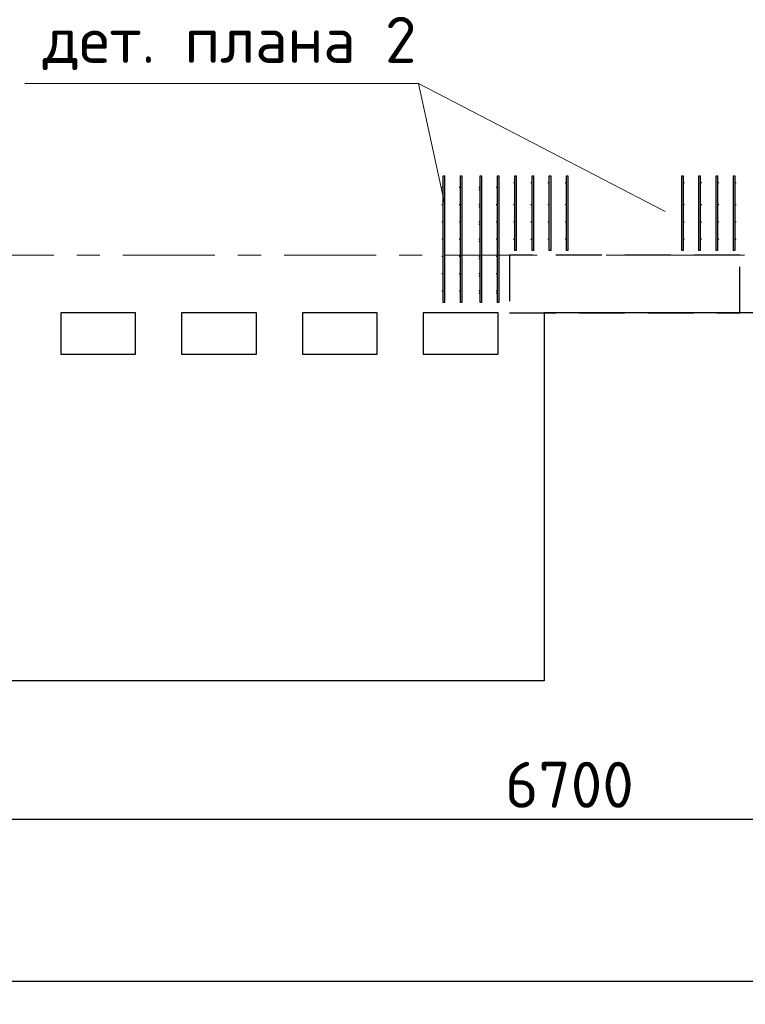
# Model space of a CAD drawing. Header units: metres. Extents: x -38 to 90, y -15 to 21.
# Tile 37 of 127: x 42.42 to 45.57, y -3.26 to 1.02. Entities that reach past the tile are written whole.
import ezdxf

# ---------------------------------------------------------------- set-up
doc = ezdxf.new("R2010")
doc.units = ezdxf.units.M
doc.header["$PDMODE"] = 65
for name, pattern in [('______11', [0.5, 0.4, -0.05, 0, -0.05]), ('______2', [0.27, 0.2, -0.07]), ('______5', [1.1, 0.8, -0.1, 0.1, -0.1])]:
    doc.linetypes.add(name, pattern=pattern)
for name, color, linetype, lineweight in [('XR$2$Осевая линия (1)', 7, '______5', 13), ('XR$2$Размерная линия (1)', 7, 'Continuous', 13), ('XR$3$Арматурный каркас 01', 4, 'Continuous', 35), ('XR$3$Перекрытие (1)', 7, 'Continuous', 35), ('XR$3$Текст_ общее_1', 7, 'Continuous', 13)]:
    doc.layers.add(name, color=color, linetype=linetype, lineweight=lineweight)
doc.layers.add('XR$5$Стена_ бетон несущ.', color=7, linetype='Continuous', lineweight=70, true_color=0xb4b496)
doc.styles.add('ISOCPEUR', font='txt')
doc.dimstyles.new('DIMSTYLE_3', dxfattribs={"dimtxt": 0.2, "dimasz": 0.2, "dimexe": 0, "dimexo": 0, "dimgap": 0.1, "dimtad": 2, "dimdec": 0, "dimlfac": 1000, "dimrnd": 5, "dimzin": 12, "dimdsep": 46, "dimtxsty": 'ISOCPEUR', "dimblk1": 'ALL_ML_STRICH', "dimblk2": 'ALL_ML_STRICH', "dimsah": 1, "dimcen": 0, "dimclrd": 7, "dimclre": 256, "dimclrt": 7, "dimadec": 0, "dimazin": 0, "dimtfac": 1, "dimtdec": 0, "dimtix": 1, "dimtmove": 2, "dimatfit": 3, "dimfxl": 0, "dimtzin": 0, "dimlwd": 0, "dimlwe": -3, "dimarcsym": 0})

# ---------------------------------------------------------------- blocks, each defined once
blk = doc.blocks.new('ALL_ML_STRICH')
at = {"color": 0, "linetype": 'ByBlock', "lineweight": -2}
for p, q in [((0, -0.5), (0, 0.5)), ((-0.3, -0.3), (0.3, 0.3)), ((-1, 0), (0.5, 0))]:
    blk.add_line(p, q, dxfattribs=at)
blk = doc.blocks.new('*D12')
at = {"layer": 'DEFPOINTS', "color": 7, "linetype": 'Continuous', "lineweight": 13, "transparency": 33554687}
for p in [(0.5, -3.1033), (0.5, -3.1563), (61.6, -3.1401)]:
    blk.add_point(p, dxfattribs=at)
at = {"layer": 'XR$2$Размерная линия (1)', "color": 9, "linetype": 'Continuous', "lineweight": -2, "true_color": 0xc7c7c7, "transparency": 33554687}
for p, q in [((0.5, -3.1233), (0.5, -3.1563)), ((61.6, -3.1563), (61.6, -3.1563))]:
    blk.add_line(p, q, dxfattribs=at)
at = {"layer": 'XR$2$Размерная линия (1)', "color": 7, "linetype": 'Continuous', "lineweight": -2, "transparency": 33554687}
blk.add_line((0.5, -3.1563), (61.6, -3.1563), dxfattribs=at)
at = {"layer": 'XR$2$Размерная линия (1)', "color": 7, "linetype": 'Continuous', "lineweight": 13, "transparency": 33554687, "xscale": 0.2, "yscale": 0.2, "zscale": 0.2, "rotation": 180}
blk.add_blockref('ALL_ML_STRICH', (0.5, -3.1563), dxfattribs=at)
at = {"layer": 'XR$2$Размерная линия (1)', "color": 7, "linetype": 'Continuous', "lineweight": 13, "transparency": 33554687, "xscale": 0.2, "yscale": 0.2, "zscale": 0.2}
blk.add_blockref('ALL_ML_STRICH', (61.6, -3.1563), dxfattribs=at)
at = {"layer": 'XR$2$Размерная линия (1)', "color": 7, "linetype": 'Continuous', "lineweight": 13, "transparency": 33554687, "insert": (31.1, -3.0063), "char_height": 0.2, "width": 1, "attachment_point": 5, "style": 'ISOCPEUR'}
blk.add_mtext('\\A1;{61100}', dxfattribs=at)
blk = doc.blocks.new('*D23')
at = {"layer": 'DEFPOINTS', "color": 7, "linetype": 'Continuous', "lineweight": 13, "transparency": 33554687}
for p in [(41.45, -1.5748), (48.15, -1.6059), (41.45, -2.452)]:
    blk.add_point(p, dxfattribs=at)
at = {"layer": 'XR$2$Размерная линия (1)', "color": 9, "linetype": 'Continuous', "lineweight": -2, "true_color": 0xc7c7c7, "transparency": 33554687}
for p, q in [((41.45, -1.5948), (41.45, -2.452)), ((48.15, -1.6259), (48.15, -2.452))]:
    blk.add_line(p, q, dxfattribs=at)
at = {"layer": 'XR$2$Размерная линия (1)', "color": 7, "linetype": 'Continuous', "lineweight": -2, "transparency": 33554687}
blk.add_line((41.45, -2.452), (48.15, -2.452), dxfattribs=at)
at = {"layer": 'XR$2$Размерная линия (1)', "color": 7, "linetype": 'Continuous', "lineweight": 13, "transparency": 33554687, "xscale": 0.2, "yscale": 0.2, "zscale": 0.2, "rotation": 180}
blk.add_blockref('ALL_ML_STRICH', (41.45, -2.452), dxfattribs=at)
at = {"layer": 'XR$2$Размерная линия (1)', "color": 7, "linetype": 'Continuous', "lineweight": 13, "transparency": 33554687, "xscale": 0.2, "yscale": 0.2, "zscale": 0.2}
blk.add_blockref('ALL_ML_STRICH', (48.15, -2.452), dxfattribs=at)
at = {"layer": 'XR$2$Размерная линия (1)', "color": 7, "linetype": 'Continuous', "lineweight": 13, "transparency": 33554687, "insert": (44.81, -2.302), "char_height": 0.2, "width": 0.8, "attachment_point": 5, "style": 'ISOCPEUR'}
blk.add_mtext('\\A1;{6700}', dxfattribs=at)

msp = doc.modelspace()

# ---------------------------------------------------------------- hatches: boundary and pattern name
at = {"layer": 'XR$3$Арматурный каркас 01', "linetype": 'Continuous', "lineweight": 50, "transparency": 33554687}
for points in [[(44.5713, 0.3152), (44.5711, 0.3164), (44.5705, 0.3174), (44.5695, 0.318), (44.5683, 0.3182), (44.5672, 0.318), (44.5662, 0.3174), (44.5656, 0.3164), (44.5653, 0.3152), (44.5656, 0.3141), (44.5662, 0.3131), (44.5672, 0.3125), (44.5683, 0.3122), (44.5695, 0.3125), (44.5705, 0.3131), (44.5711, 0.3141)], [(44.6463, 0.3152), (44.6461, 0.3164), (44.6455, 0.3174), (44.6445, 0.318), (44.6433, 0.3182), (44.6422, 0.318), (44.6412, 0.3174), (44.6406, 0.3164), (44.6403, 0.3152), (44.6406, 0.3141), (44.6412, 0.3131), (44.6422, 0.3125), (44.6433, 0.3122), (44.6445, 0.3125), (44.6455, 0.3131), (44.6461, 0.3141)], [(44.7213, 0.3152), (44.7211, 0.3164), (44.7205, 0.3174), (44.7195, 0.318), (44.7183, 0.3182), (44.7172, 0.318), (44.7162, 0.3174), (44.7156, 0.3164), (44.7153, 0.3152), (44.7156, 0.3141), (44.7162, 0.3131), (44.7172, 0.3125), (44.7183, 0.3122), (44.7195, 0.3125), (44.7205, 0.3131), (44.7211, 0.3141)], [(44.7963, 0.3152), (44.7961, 0.3164), (44.7955, 0.3174), (44.7945, 0.318), (44.7933, 0.3182), (44.7922, 0.318), (44.7912, 0.3174), (44.7906, 0.3164), (44.7903, 0.3152), (44.7906, 0.3141), (44.7912, 0.3131), (44.7922, 0.3125), (44.7933, 0.3122), (44.7945, 0.3125), (44.7955, 0.3131), (44.7961, 0.3141)], [(45.3103, 0.3152), (45.3101, 0.3164), (45.3095, 0.3174), (45.3085, 0.318), (45.3073, 0.3182), (45.3062, 0.318), (45.3052, 0.3174), (45.3046, 0.3164), (45.3043, 0.3152), (45.3046, 0.3141), (45.3052, 0.3131), (45.3062, 0.3125), (45.3073, 0.3122), (45.3085, 0.3125), (45.3095, 0.3131), (45.3101, 0.3141)], [(45.3853, 0.3152), (45.3851, 0.3164), (45.3845, 0.3174), (45.3835, 0.318), (45.3823, 0.3182), (45.3812, 0.318), (45.3802, 0.3174), (45.3796, 0.3164), (45.3793, 0.3152), (45.3796, 0.3141), (45.3802, 0.3131), (45.3812, 0.3125), (45.3823, 0.3122), (45.3835, 0.3125), (45.3845, 0.3131), (45.3851, 0.3141)], [(45.4603, 0.3152), (45.4601, 0.3164), (45.4595, 0.3174), (45.4585, 0.318), (45.4573, 0.3182), (45.4562, 0.318), (45.4552, 0.3174), (45.4546, 0.3164), (45.4543, 0.3152), (45.4546, 0.3141), (45.4552, 0.3131), (45.4562, 0.3125), (45.4573, 0.3122), (45.4585, 0.3125), (45.4595, 0.3131), (45.4601, 0.3141)], [(45.5353, 0.3152), (45.5351, 0.3164), (45.5345, 0.3174), (45.5335, 0.318), (45.5323, 0.3182), (45.5312, 0.318), (45.5302, 0.3174), (45.5296, 0.3164), (45.5293, 0.3152), (45.5296, 0.3141), (45.5302, 0.3131), (45.5312, 0.3125), (45.5323, 0.3122), (45.5335, 0.3125), (45.5345, 0.3131), (45.5351, 0.3141)], [(44.2603, 0.2952), (44.2601, 0.2964), (44.2595, 0.2974), (44.2585, 0.298), (44.2573, 0.2982), (44.2562, 0.298), (44.2552, 0.2974), (44.2546, 0.2964), (44.2543, 0.2952), (44.2546, 0.2941), (44.2552, 0.2931), (44.2562, 0.2925), (44.2573, 0.2922), (44.2585, 0.2925), (44.2595, 0.2931), (44.2601, 0.2941)], [(44.2713, 0.2852), (44.2711, 0.2864), (44.2705, 0.2874), (44.2695, 0.288), (44.2683, 0.2882), (44.2672, 0.288), (44.2662, 0.2874), (44.2656, 0.2864), (44.2653, 0.2852), (44.2656, 0.2841), (44.2662, 0.2831), (44.2672, 0.2825), (44.2683, 0.2822), (44.2695, 0.2825), (44.2705, 0.2831), (44.2711, 0.2841)], [(44.3353, 0.2952), (44.3351, 0.2964), (44.3345, 0.2974), (44.3335, 0.298), (44.3323, 0.2982), (44.3312, 0.298), (44.3302, 0.2974), (44.3296, 0.2964), (44.3293, 0.2952), (44.3296, 0.2941), (44.3302, 0.2931), (44.3312, 0.2925), (44.3323, 0.2922), (44.3335, 0.2925), (44.3345, 0.2931), (44.3351, 0.2941)], [(44.3463, 0.2852), (44.3461, 0.2864), (44.3455, 0.2874), (44.3445, 0.288), (44.3433, 0.2882), (44.3422, 0.288), (44.3412, 0.2874), (44.3406, 0.2864), (44.3403, 0.2852), (44.3406, 0.2841), (44.3412, 0.2831), (44.3422, 0.2825), (44.3433, 0.2822), (44.3445, 0.2825), (44.3455, 0.2831), (44.3461, 0.2841)], [(44.4213, 0.2952), (44.4211, 0.2964), (44.4205, 0.2974), (44.4195, 0.298), (44.4183, 0.2982), (44.4172, 0.298), (44.4162, 0.2974), (44.4156, 0.2964), (44.4153, 0.2952), (44.4156, 0.2941), (44.4162, 0.2931), (44.4172, 0.2925), (44.4183, 0.2922), (44.4195, 0.2925), (44.4205, 0.2931), (44.4211, 0.2941)], [(44.4213, 0.2852), (44.4211, 0.2864), (44.4205, 0.2874), (44.4195, 0.288), (44.4183, 0.2882), (44.4172, 0.288), (44.4162, 0.2874), (44.4156, 0.2864), (44.4153, 0.2852), (44.4156, 0.2841), (44.4162, 0.2831), (44.4172, 0.2825), (44.4183, 0.2822), (44.4195, 0.2825), (44.4205, 0.2831), (44.4211, 0.2841)], [(44.4963, 0.2952), (44.4961, 0.2964), (44.4955, 0.2974), (44.4945, 0.298), (44.4933, 0.2982), (44.4922, 0.298), (44.4912, 0.2974), (44.4906, 0.2964), (44.4903, 0.2952), (44.4906, 0.2941), (44.4912, 0.2931), (44.4922, 0.2925), (44.4933, 0.2922), (44.4945, 0.2925), (44.4955, 0.2931), (44.4961, 0.2941)], [(44.2603, 0.2202), (44.2601, 0.2214), (44.2595, 0.2224), (44.2585, 0.223), (44.2573, 0.2232), (44.2562, 0.223), (44.2552, 0.2224), (44.2546, 0.2214), (44.2543, 0.2202), (44.2546, 0.2191), (44.2552, 0.2181), (44.2562, 0.2175), (44.2573, 0.2172), (44.2585, 0.2175), (44.2595, 0.2181), (44.2601, 0.2191)], [(44.3353, 0.2202), (44.3351, 0.2214), (44.3345, 0.2224), (44.3335, 0.223), (44.3323, 0.2232), (44.3312, 0.223), (44.3302, 0.2224), (44.3296, 0.2214), (44.3293, 0.2202), (44.3296, 0.2191), (44.3302, 0.2181), (44.3312, 0.2175), (44.3323, 0.2172), (44.3335, 0.2175), (44.3345, 0.2181), (44.3351, 0.2191)], [(44.4213, 0.2202), (44.4211, 0.2214), (44.4205, 0.2224), (44.4195, 0.223), (44.4183, 0.2232), (44.4172, 0.223), (44.4162, 0.2224), (44.4156, 0.2214), (44.4153, 0.2202), (44.4156, 0.2191), (44.4162, 0.2181), (44.4172, 0.2175), (44.4183, 0.2172), (44.4195, 0.2175), (44.4205, 0.2181), (44.4211, 0.2191)], [(44.4963, 0.2202), (44.4961, 0.2214), (44.4955, 0.2224), (44.4945, 0.223), (44.4933, 0.2232), (44.4922, 0.223), (44.4912, 0.2224), (44.4906, 0.2214), (44.4903, 0.2202), (44.4906, 0.2191), (44.4912, 0.2181), (44.4922, 0.2175), (44.4933, 0.2172), (44.4945, 0.2175), (44.4955, 0.2181), (44.4961, 0.2191)], [(44.5713, 0.2202), (44.5711, 0.2214), (44.5705, 0.2224), (44.5695, 0.223), (44.5683, 0.2232), (44.5672, 0.223), (44.5662, 0.2224), (44.5656, 0.2214), (44.5653, 0.2202), (44.5656, 0.2191), (44.5662, 0.2181), (44.5672, 0.2175), (44.5683, 0.2172), (44.5695, 0.2175), (44.5705, 0.2181), (44.5711, 0.2191)], [(44.6463, 0.2202), (44.6461, 0.2214), (44.6455, 0.2224), (44.6445, 0.223), (44.6433, 0.2232), (44.6422, 0.223), (44.6412, 0.2224), (44.6406, 0.2214), (44.6403, 0.2202), (44.6406, 0.2191), (44.6412, 0.2181), (44.6422, 0.2175), (44.6433, 0.2172), (44.6445, 0.2175), (44.6455, 0.2181), (44.6461, 0.2191)], [(44.7213, 0.2202), (44.7211, 0.2214), (44.7205, 0.2224), (44.7195, 0.223), (44.7183, 0.2232), (44.7172, 0.223), (44.7162, 0.2224), (44.7156, 0.2214), (44.7153, 0.2202), (44.7156, 0.2191), (44.7162, 0.2181), (44.7172, 0.2175), (44.7183, 0.2172), (44.7195, 0.2175), (44.7205, 0.2181), (44.7211, 0.2191)], [(44.7963, 0.2202), (44.7961, 0.2214), (44.7955, 0.2224), (44.7945, 0.223), (44.7933, 0.2232), (44.7922, 0.223), (44.7912, 0.2224), (44.7906, 0.2214), (44.7903, 0.2202), (44.7906, 0.2191), (44.7912, 0.2181), (44.7922, 0.2175), (44.7933, 0.2172), (44.7945, 0.2175), (44.7955, 0.2181), (44.7961, 0.2191)], [(45.3103, 0.2202), (45.3101, 0.2214), (45.3095, 0.2224), (45.3085, 0.223), (45.3073, 0.2232), (45.3062, 0.223), (45.3052, 0.2224), (45.3046, 0.2214), (45.3043, 0.2202), (45.3046, 0.2191), (45.3052, 0.2181), (45.3062, 0.2175), (45.3073, 0.2172), (45.3085, 0.2175), (45.3095, 0.2181), (45.3101, 0.2191)], [(45.3853, 0.2202), (45.3851, 0.2214), (45.3845, 0.2224), (45.3835, 0.223), (45.3823, 0.2232), (45.3812, 0.223), (45.3802, 0.2224), (45.3796, 0.2214), (45.3793, 0.2202), (45.3796, 0.2191), (45.3802, 0.2181), (45.3812, 0.2175), (45.3823, 0.2172), (45.3835, 0.2175), (45.3845, 0.2181), (45.3851, 0.2191)], [(45.4603, 0.2202), (45.4601, 0.2214), (45.4595, 0.2224), (45.4585, 0.223), (45.4573, 0.2232), (45.4562, 0.223), (45.4552, 0.2224), (45.4546, 0.2214), (45.4543, 0.2202), (45.4546, 0.2191), (45.4552, 0.2181), (45.4562, 0.2175), (45.4573, 0.2172), (45.4585, 0.2175), (45.4595, 0.2181), (45.4601, 0.2191)], [(45.5353, 0.2202), (45.5351, 0.2214), (45.5345, 0.2224), (45.5335, 0.223), (45.5323, 0.2232), (45.5312, 0.223), (45.5302, 0.2224), (45.5296, 0.2214), (45.5293, 0.2202), (45.5296, 0.2191), (45.5302, 0.2181), (45.5312, 0.2175), (45.5323, 0.2172), (45.5335, 0.2175), (45.5345, 0.2181), (45.5351, 0.2191)], [(44.2713, 0.2102), (44.2711, 0.2114), (44.2705, 0.2124), (44.2695, 0.213), (44.2683, 0.2132), (44.2672, 0.213), (44.2662, 0.2124), (44.2656, 0.2114), (44.2653, 0.2102), (44.2656, 0.2091), (44.2662, 0.2081), (44.2672, 0.2075), (44.2683, 0.2072), (44.2695, 0.2075), (44.2705, 0.2081), (44.2711, 0.2091)], [(44.3463, 0.2102), (44.3461, 0.2114), (44.3455, 0.2124), (44.3445, 0.213), (44.3433, 0.2132), (44.3422, 0.213), (44.3412, 0.2124), (44.3406, 0.2114), (44.3403, 0.2102), (44.3406, 0.2091), (44.3412, 0.2081), (44.3422, 0.2075), (44.3433, 0.2072), (44.3445, 0.2075), (44.3455, 0.2081), (44.3461, 0.2091)], [(44.4213, 0.2102), (44.4211, 0.2114), (44.4205, 0.2124), (44.4195, 0.213), (44.4183, 0.2132), (44.4172, 0.213), (44.4162, 0.2124), (44.4156, 0.2114), (44.4153, 0.2102), (44.4156, 0.2091), (44.4162, 0.2081), (44.4172, 0.2075), (44.4183, 0.2072), (44.4195, 0.2075), (44.4205, 0.2081), (44.4211, 0.2091)], [(44.2603, 0.1452), (44.2601, 0.1464), (44.2595, 0.1474), (44.2585, 0.148), (44.2573, 0.1482), (44.2562, 0.148), (44.2552, 0.1474), (44.2546, 0.1464), (44.2543, 0.1452), (44.2546, 0.1441), (44.2552, 0.1431), (44.2562, 0.1425), (44.2573, 0.1422), (44.2585, 0.1425), (44.2595, 0.1431), (44.2601, 0.1441)], [(44.2713, 0.1352), (44.2711, 0.1364), (44.2705, 0.1374), (44.2695, 0.138), (44.2683, 0.1382), (44.2672, 0.138), (44.2662, 0.1374), (44.2656, 0.1364), (44.2653, 0.1352), (44.2656, 0.1341), (44.2662, 0.1331), (44.2672, 0.1325), (44.2683, 0.1322), (44.2695, 0.1325), (44.2705, 0.1331), (44.2711, 0.1341)], [(44.3353, 0.1452), (44.3351, 0.1464), (44.3345, 0.1474), (44.3335, 0.148), (44.3323, 0.1482), (44.3312, 0.148), (44.3302, 0.1474), (44.3296, 0.1464), (44.3293, 0.1452), (44.3296, 0.1441), (44.3302, 0.1431), (44.3312, 0.1425), (44.3323, 0.1422), (44.3335, 0.1425), (44.3345, 0.1431), (44.3351, 0.1441)], [(44.3463, 0.1352), (44.3461, 0.1364), (44.3455, 0.1374), (44.3445, 0.138), (44.3433, 0.1382), (44.3422, 0.138), (44.3412, 0.1374), (44.3406, 0.1364), (44.3403, 0.1352), (44.3406, 0.1341), (44.3412, 0.1331), (44.3422, 0.1325), (44.3433, 0.1322), (44.3445, 0.1325), (44.3455, 0.1331), (44.3461, 0.1341)], [(44.4213, 0.1452), (44.4211, 0.1464), (44.4205, 0.1474), (44.4195, 0.148), (44.4183, 0.1482), (44.4172, 0.148), (44.4162, 0.1474), (44.4156, 0.1464), (44.4153, 0.1452), (44.4156, 0.1441), (44.4162, 0.1431), (44.4172, 0.1425), (44.4183, 0.1422), (44.4195, 0.1425), (44.4205, 0.1431), (44.4211, 0.1441)], [(44.4213, 0.1352), (44.4211, 0.1364), (44.4205, 0.1374), (44.4195, 0.138), (44.4183, 0.1382), (44.4172, 0.138), (44.4162, 0.1374), (44.4156, 0.1364), (44.4153, 0.1352), (44.4156, 0.1341), (44.4162, 0.1331), (44.4172, 0.1325), (44.4183, 0.1322), (44.4195, 0.1325), (44.4205, 0.1331), (44.4211, 0.1341)], [(44.4963, 0.1452), (44.4961, 0.1464), (44.4955, 0.1474), (44.4945, 0.148), (44.4933, 0.1482), (44.4922, 0.148), (44.4912, 0.1474), (44.4906, 0.1464), (44.4903, 0.1452), (44.4906, 0.1441), (44.4912, 0.1431), (44.4922, 0.1425), (44.4933, 0.1422), (44.4945, 0.1425), (44.4955, 0.1431), (44.4961, 0.1441)], [(44.5713, 0.1452), (44.5711, 0.1464), (44.5705, 0.1474), (44.5695, 0.148), (44.5683, 0.1482), (44.5672, 0.148), (44.5662, 0.1474), (44.5656, 0.1464), (44.5653, 0.1452), (44.5656, 0.1441), (44.5662, 0.1431), (44.5672, 0.1425), (44.5683, 0.1422), (44.5695, 0.1425), (44.5705, 0.1431), (44.5711, 0.1441)], [(44.6463, 0.1452), (44.6461, 0.1464), (44.6455, 0.1474), (44.6445, 0.148), (44.6433, 0.1482), (44.6422, 0.148), (44.6412, 0.1474), (44.6406, 0.1464), (44.6403, 0.1452), (44.6406, 0.1441), (44.6412, 0.1431), (44.6422, 0.1425), (44.6433, 0.1422), (44.6445, 0.1425), (44.6455, 0.1431), (44.6461, 0.1441)], [(44.7213, 0.1452), (44.7211, 0.1464), (44.7205, 0.1474), (44.7195, 0.148), (44.7183, 0.1482), (44.7172, 0.148), (44.7162, 0.1474), (44.7156, 0.1464), (44.7153, 0.1452), (44.7156, 0.1441), (44.7162, 0.1431), (44.7172, 0.1425), (44.7183, 0.1422), (44.7195, 0.1425), (44.7205, 0.1431), (44.7211, 0.1441)], [(44.7963, 0.1452), (44.7961, 0.1464), (44.7955, 0.1474), (44.7945, 0.148), (44.7933, 0.1482), (44.7922, 0.148), (44.7912, 0.1474), (44.7906, 0.1464), (44.7903, 0.1452), (44.7906, 0.1441), (44.7912, 0.1431), (44.7922, 0.1425), (44.7933, 0.1422), (44.7945, 0.1425), (44.7955, 0.1431), (44.7961, 0.1441)], [(45.3103, 0.1452), (45.3101, 0.1464), (45.3095, 0.1474), (45.3085, 0.148), (45.3073, 0.1482), (45.3062, 0.148), (45.3052, 0.1474), (45.3046, 0.1464), (45.3043, 0.1452), (45.3046, 0.1441), (45.3052, 0.1431), (45.3062, 0.1425), (45.3073, 0.1422), (45.3085, 0.1425), (45.3095, 0.1431), (45.3101, 0.1441)], [(45.3853, 0.1452), (45.3851, 0.1464), (45.3845, 0.1474), (45.3835, 0.148), (45.3823, 0.1482), (45.3812, 0.148), (45.3802, 0.1474), (45.3796, 0.1464), (45.3793, 0.1452), (45.3796, 0.1441), (45.3802, 0.1431), (45.3812, 0.1425), (45.3823, 0.1422), (45.3835, 0.1425), (45.3845, 0.1431), (45.3851, 0.1441)], [(45.4603, 0.1452), (45.4601, 0.1464), (45.4595, 0.1474), (45.4585, 0.148), (45.4573, 0.1482), (45.4562, 0.148), (45.4552, 0.1474), (45.4546, 0.1464), (45.4543, 0.1452), (45.4546, 0.1441), (45.4552, 0.1431), (45.4562, 0.1425), (45.4573, 0.1422), (45.4585, 0.1425), (45.4595, 0.1431), (45.4601, 0.1441)], [(45.5353, 0.1452), (45.5351, 0.1464), (45.5345, 0.1474), (45.5335, 0.148), (45.5323, 0.1482), (45.5312, 0.148), (45.5302, 0.1474), (45.5296, 0.1464), (45.5293, 0.1452), (45.5296, 0.1441), (45.5302, 0.1431), (45.5312, 0.1425), (45.5323, 0.1422), (45.5335, 0.1425), (45.5345, 0.1431), (45.5351, 0.1441)], [(44.2603, 0.0702), (44.2601, 0.0714), (44.2595, 0.0724), (44.2585, 0.073), (44.2573, 0.0732), (44.2562, 0.073), (44.2552, 0.0724), (44.2546, 0.0714), (44.2543, 0.0702), (44.2546, 0.0691), (44.2552, 0.0681), (44.2562, 0.0675), (44.2573, 0.0672), (44.2585, 0.0675), (44.2595, 0.0681), (44.2601, 0.0691)], [(44.2713, 0.0602), (44.2711, 0.0614), (44.2705, 0.0624), (44.2695, 0.063), (44.2683, 0.0632), (44.2672, 0.063), (44.2662, 0.0624), (44.2656, 0.0614), (44.2653, 0.0602), (44.2656, 0.0591), (44.2662, 0.0581), (44.2672, 0.0575), (44.2683, 0.0572), (44.2695, 0.0575), (44.2705, 0.0581), (44.2711, 0.0591)], [(44.3353, 0.0702), (44.3351, 0.0714), (44.3345, 0.0724), (44.3335, 0.073), (44.3323, 0.0732), (44.3312, 0.073), (44.3302, 0.0724), (44.3296, 0.0714), (44.3293, 0.0702), (44.3296, 0.0691), (44.3302, 0.0681), (44.3312, 0.0675), (44.3323, 0.0672), (44.3335, 0.0675), (44.3345, 0.0681), (44.3351, 0.0691)], [(44.3463, 0.0602), (44.3461, 0.0614), (44.3455, 0.0624), (44.3445, 0.063), (44.3433, 0.0632), (44.3422, 0.063), (44.3412, 0.0624), (44.3406, 0.0614), (44.3403, 0.0602), (44.3406, 0.0591), (44.3412, 0.0581), (44.3422, 0.0575), (44.3433, 0.0572), (44.3445, 0.0575), (44.3455, 0.0581), (44.3461, 0.0591)], [(44.4213, 0.0702), (44.4211, 0.0714), (44.4205, 0.0724), (44.4195, 0.073), (44.4183, 0.0732), (44.4172, 0.073), (44.4162, 0.0724), (44.4156, 0.0714), (44.4153, 0.0702), (44.4156, 0.0691), (44.4162, 0.0681), (44.4172, 0.0675), (44.4183, 0.0672), (44.4195, 0.0675), (44.4205, 0.0681), (44.4211, 0.0691)], [(44.4213, 0.0602), (44.4211, 0.0614), (44.4205, 0.0624), (44.4195, 0.063), (44.4183, 0.0632), (44.4172, 0.063), (44.4162, 0.0624), (44.4156, 0.0614), (44.4153, 0.0602), (44.4156, 0.0591), (44.4162, 0.0581), (44.4172, 0.0575), (44.4183, 0.0572), (44.4195, 0.0575), (44.4205, 0.0581), (44.4211, 0.0591)], [(44.4963, 0.0702), (44.4961, 0.0714), (44.4955, 0.0724), (44.4945, 0.073), (44.4933, 0.0732), (44.4922, 0.073), (44.4912, 0.0724), (44.4906, 0.0714), (44.4903, 0.0702), (44.4906, 0.0691), (44.4912, 0.0681), (44.4922, 0.0675), (44.4933, 0.0672), (44.4945, 0.0675), (44.4955, 0.0681), (44.4961, 0.0691)], [(44.5713, 0.0702), (44.5711, 0.0714), (44.5705, 0.0724), (44.5695, 0.073), (44.5683, 0.0732), (44.5672, 0.073), (44.5662, 0.0724), (44.5656, 0.0714), (44.5653, 0.0702), (44.5656, 0.0691), (44.5662, 0.0681), (44.5672, 0.0675), (44.5683, 0.0672), (44.5695, 0.0675), (44.5705, 0.0681), (44.5711, 0.0691)], [(44.6463, 0.0702), (44.6461, 0.0714), (44.6455, 0.0724), (44.6445, 0.073), (44.6433, 0.0732), (44.6422, 0.073), (44.6412, 0.0724), (44.6406, 0.0714), (44.6403, 0.0702), (44.6406, 0.0691), (44.6412, 0.0681), (44.6422, 0.0675), (44.6433, 0.0672), (44.6445, 0.0675), (44.6455, 0.0681), (44.6461, 0.0691)], [(44.7213, 0.0702), (44.7211, 0.0714), (44.7205, 0.0724), (44.7195, 0.073), (44.7183, 0.0732), (44.7172, 0.073), (44.7162, 0.0724), (44.7156, 0.0714), (44.7153, 0.0702), (44.7156, 0.0691), (44.7162, 0.0681), (44.7172, 0.0675), (44.7183, 0.0672), (44.7195, 0.0675), (44.7205, 0.0681), (44.7211, 0.0691)], [(44.7963, 0.0702), (44.7961, 0.0714), (44.7955, 0.0724), (44.7945, 0.073), (44.7933, 0.0732), (44.7922, 0.073), (44.7912, 0.0724), (44.7906, 0.0714), (44.7903, 0.0702), (44.7906, 0.0691), (44.7912, 0.0681), (44.7922, 0.0675), (44.7933, 0.0672), (44.7945, 0.0675), (44.7955, 0.0681), (44.7961, 0.0691)], [(45.3103, 0.0702), (45.3101, 0.0714), (45.3095, 0.0724), (45.3085, 0.073), (45.3073, 0.0732), (45.3062, 0.073), (45.3052, 0.0724), (45.3046, 0.0714), (45.3043, 0.0702), (45.3046, 0.0691), (45.3052, 0.0681), (45.3062, 0.0675), (45.3073, 0.0672), (45.3085, 0.0675), (45.3095, 0.0681), (45.3101, 0.0691)], [(45.3853, 0.0702), (45.3851, 0.0714), (45.3845, 0.0724), (45.3835, 0.073), (45.3823, 0.0732), (45.3812, 0.073), (45.3802, 0.0724), (45.3796, 0.0714), (45.3793, 0.0702), (45.3796, 0.0691), (45.3802, 0.0681), (45.3812, 0.0675), (45.3823, 0.0672), (45.3835, 0.0675), (45.3845, 0.0681), (45.3851, 0.0691)], [(45.4603, 0.0702), (45.4601, 0.0714), (45.4595, 0.0724), (45.4585, 0.073), (45.4573, 0.0732), (45.4562, 0.073), (45.4552, 0.0724), (45.4546, 0.0714), (45.4543, 0.0702), (45.4546, 0.0691), (45.4552, 0.0681), (45.4562, 0.0675), (45.4573, 0.0672), (45.4585, 0.0675), (45.4595, 0.0681), (45.4601, 0.0691)], [(45.5353, 0.0702), (45.5351, 0.0714), (45.5345, 0.0724), (45.5335, 0.073), (45.5323, 0.0732), (45.5312, 0.073), (45.5302, 0.0724), (45.5296, 0.0714), (45.5293, 0.0702), (45.5296, 0.0691), (45.5302, 0.0681), (45.5312, 0.0675), (45.5323, 0.0672), (45.5335, 0.0675), (45.5345, 0.0681), (45.5351, 0.0691)], [(44.2603, -0.0048), (44.2601, -0.0036), (44.2595, -0.0026), (44.2585, -0.002), (44.2573, -0.0018), (44.2562, -0.002), (44.2552, -0.0026), (44.2546, -0.0036), (44.2543, -0.0048), (44.2546, -0.0059), (44.2552, -0.0069), (44.2562, -0.0075), (44.2573, -0.0078), (44.2585, -0.0075), (44.2595, -0.0069), (44.2601, -0.0059)], [(44.2713, -0.0148), (44.2711, -0.0136), (44.2705, -0.0126), (44.2695, -0.012), (44.2683, -0.0118), (44.2672, -0.012), (44.2662, -0.0126), (44.2656, -0.0136), (44.2653, -0.0148), (44.2656, -0.0159), (44.2662, -0.0169), (44.2672, -0.0175), (44.2683, -0.0178), (44.2695, -0.0175), (44.2705, -0.0169), (44.2711, -0.0159)], [(44.3353, -0.0048), (44.3351, -0.0036), (44.3345, -0.0026), (44.3335, -0.002), (44.3323, -0.0018), (44.3312, -0.002), (44.3302, -0.0026), (44.3296, -0.0036), (44.3293, -0.0048), (44.3296, -0.0059), (44.3302, -0.0069), (44.3312, -0.0075), (44.3323, -0.0078), (44.3335, -0.0075), (44.3345, -0.0069), (44.3351, -0.0059)], [(44.3463, -0.0148), (44.3461, -0.0136), (44.3455, -0.0126), (44.3445, -0.012), (44.3433, -0.0118), (44.3422, -0.012), (44.3412, -0.0126), (44.3406, -0.0136), (44.3403, -0.0148), (44.3406, -0.0159), (44.3412, -0.0169), (44.3422, -0.0175), (44.3433, -0.0178), (44.3445, -0.0175), (44.3455, -0.0169), (44.3461, -0.0159)], [(44.4213, -0.0048), (44.4211, -0.0036), (44.4205, -0.0026), (44.4195, -0.002), (44.4183, -0.0018), (44.4172, -0.002), (44.4162, -0.0026), (44.4156, -0.0036), (44.4153, -0.0048), (44.4156, -0.0059), (44.4162, -0.0069), (44.4172, -0.0075), (44.4183, -0.0078), (44.4195, -0.0075), (44.4205, -0.0069), (44.4211, -0.0059)], [(44.4213, -0.0148), (44.4211, -0.0136), (44.4205, -0.0126), (44.4195, -0.012), (44.4183, -0.0118), (44.4172, -0.012), (44.4162, -0.0126), (44.4156, -0.0136), (44.4153, -0.0148), (44.4156, -0.0159), (44.4162, -0.0169), (44.4172, -0.0175), (44.4183, -0.0178), (44.4195, -0.0175), (44.4205, -0.0169), (44.4211, -0.0159)], [(44.4963, -0.0048), (44.4961, -0.0036), (44.4955, -0.0026), (44.4945, -0.002), (44.4933, -0.0018), (44.4922, -0.002), (44.4912, -0.0026), (44.4906, -0.0036), (44.4903, -0.0048), (44.4906, -0.0059), (44.4912, -0.0069), (44.4922, -0.0075), (44.4933, -0.0078), (44.4945, -0.0075), (44.4955, -0.0069), (44.4961, -0.0059)], [(44.2603, -0.0798), (44.2601, -0.0786), (44.2595, -0.0776), (44.2585, -0.077), (44.2573, -0.0768), (44.2562, -0.077), (44.2552, -0.0776), (44.2546, -0.0786), (44.2543, -0.0798), (44.2546, -0.0809), (44.2552, -0.0819), (44.2562, -0.0825), (44.2573, -0.0828), (44.2585, -0.0825), (44.2595, -0.0819), (44.2601, -0.0809)], [(44.3353, -0.0798), (44.3351, -0.0786), (44.3345, -0.0776), (44.3335, -0.077), (44.3323, -0.0768), (44.3312, -0.077), (44.3302, -0.0776), (44.3296, -0.0786), (44.3293, -0.0798), (44.3296, -0.0809), (44.3302, -0.0819), (44.3312, -0.0825), (44.3323, -0.0828), (44.3335, -0.0825), (44.3345, -0.0819), (44.3351, -0.0809)], [(44.4213, -0.0798), (44.4211, -0.0786), (44.4205, -0.0776), (44.4195, -0.077), (44.4183, -0.0768), (44.4172, -0.077), (44.4162, -0.0776), (44.4156, -0.0786), (44.4153, -0.0798), (44.4156, -0.0809), (44.4162, -0.0819), (44.4172, -0.0825), (44.4183, -0.0828), (44.4195, -0.0825), (44.4205, -0.0819), (44.4211, -0.0809)], [(44.4963, -0.0798), (44.4961, -0.0786), (44.4955, -0.0776), (44.4945, -0.077), (44.4933, -0.0768), (44.4922, -0.077), (44.4912, -0.0776), (44.4906, -0.0786), (44.4903, -0.0798), (44.4906, -0.0809), (44.4912, -0.0819), (44.4922, -0.0825), (44.4933, -0.0828), (44.4945, -0.0825), (44.4955, -0.0819), (44.4961, -0.0809)], [(44.2713, -0.0898), (44.2711, -0.0886), (44.2705, -0.0876), (44.2695, -0.087), (44.2683, -0.0868), (44.2672, -0.087), (44.2662, -0.0876), (44.2656, -0.0886), (44.2653, -0.0898), (44.2656, -0.0909), (44.2662, -0.0919), (44.2672, -0.0925), (44.2683, -0.0928), (44.2695, -0.0925), (44.2705, -0.0919), (44.2711, -0.0909)], [(44.3463, -0.0898), (44.3461, -0.0886), (44.3455, -0.0876), (44.3445, -0.087), (44.3433, -0.0868), (44.3422, -0.087), (44.3412, -0.0876), (44.3406, -0.0886), (44.3403, -0.0898), (44.3406, -0.0909), (44.3412, -0.0919), (44.3422, -0.0925), (44.3433, -0.0928), (44.3445, -0.0925), (44.3455, -0.0919), (44.3461, -0.0909)], [(44.4213, -0.0898), (44.4211, -0.0886), (44.4205, -0.0876), (44.4195, -0.087), (44.4183, -0.0868), (44.4172, -0.087), (44.4162, -0.0876), (44.4156, -0.0886), (44.4153, -0.0898), (44.4156, -0.0909), (44.4162, -0.0919), (44.4172, -0.0925), (44.4183, -0.0928), (44.4195, -0.0925), (44.4205, -0.0919), (44.4211, -0.0909)], [(44.2603, -0.1548), (44.2601, -0.1536), (44.2595, -0.1526), (44.2585, -0.152), (44.2573, -0.1518), (44.2562, -0.152), (44.2552, -0.1526), (44.2546, -0.1536), (44.2543, -0.1548), (44.2546, -0.1559), (44.2552, -0.1569), (44.2562, -0.1575), (44.2573, -0.1578), (44.2585, -0.1575), (44.2595, -0.1569), (44.2601, -0.1559)], [(44.2713, -0.1648), (44.2711, -0.1636), (44.2705, -0.1626), (44.2695, -0.162), (44.2683, -0.1618), (44.2672, -0.162), (44.2662, -0.1626), (44.2656, -0.1636), (44.2653, -0.1648), (44.2656, -0.1659), (44.2662, -0.1669), (44.2672, -0.1675), (44.2683, -0.1678), (44.2695, -0.1675), (44.2705, -0.1669), (44.2711, -0.1659)], [(44.3353, -0.1548), (44.3351, -0.1536), (44.3345, -0.1526), (44.3335, -0.152), (44.3323, -0.1518), (44.3312, -0.152), (44.3302, -0.1526), (44.3296, -0.1536), (44.3293, -0.1548), (44.3296, -0.1559), (44.3302, -0.1569), (44.3312, -0.1575), (44.3323, -0.1578), (44.3335, -0.1575), (44.3345, -0.1569), (44.3351, -0.1559)], [(44.3463, -0.1648), (44.3461, -0.1636), (44.3455, -0.1626), (44.3445, -0.162), (44.3433, -0.1618), (44.3422, -0.162), (44.3412, -0.1626), (44.3406, -0.1636), (44.3403, -0.1648), (44.3406, -0.1659), (44.3412, -0.1669), (44.3422, -0.1675), (44.3433, -0.1678), (44.3445, -0.1675), (44.3455, -0.1669), (44.3461, -0.1659)], [(44.4213, -0.1548), (44.4211, -0.1536), (44.4205, -0.1526), (44.4195, -0.152), (44.4183, -0.1518), (44.4172, -0.152), (44.4162, -0.1526), (44.4156, -0.1536), (44.4153, -0.1548), (44.4156, -0.1559), (44.4162, -0.1569), (44.4172, -0.1575), (44.4183, -0.1578), (44.4195, -0.1575), (44.4205, -0.1569), (44.4211, -0.1559)], [(44.4213, -0.1648), (44.4211, -0.1636), (44.4205, -0.1626), (44.4195, -0.162), (44.4183, -0.1618), (44.4172, -0.162), (44.4162, -0.1626), (44.4156, -0.1636), (44.4153, -0.1648), (44.4156, -0.1659), (44.4162, -0.1669), (44.4172, -0.1675), (44.4183, -0.1678), (44.4195, -0.1675), (44.4205, -0.1669), (44.4211, -0.1659)], [(44.4963, -0.1548), (44.4961, -0.1536), (44.4955, -0.1526), (44.4945, -0.152), (44.4933, -0.1518), (44.4922, -0.152), (44.4912, -0.1526), (44.4906, -0.1536), (44.4903, -0.1548), (44.4906, -0.1559), (44.4912, -0.1569), (44.4922, -0.1575), (44.4933, -0.1578), (44.4945, -0.1575), (44.4955, -0.1569), (44.4961, -0.1559)], [(44.4963, -0.1648), (44.4961, -0.1636), (44.4955, -0.1626), (44.4945, -0.162), (44.4933, -0.1618), (44.4922, -0.162), (44.4912, -0.1626), (44.4906, -0.1636), (44.4903, -0.1648), (44.4906, -0.1659), (44.4912, -0.1669), (44.4922, -0.1675), (44.4933, -0.1678), (44.4945, -0.1675), (44.4955, -0.1669), (44.4961, -0.1659)]]:
    msp.add_hatch(color=2, dxfattribs=at).paths.add_polyline_path(points)

# ---------------------------------------------------------------- linework, layer by layer
at = {"layer": 'XR$2$Осевая линия (1)', "color": 253, "linetype": '______11', "lineweight": 13, "true_color": 0xa0a0a0, "transparency": 33554687}
msp.add_line((-2.63, 0), (62.6, 0), dxfattribs=at)
at = {"layer": 'XR$3$Арматурный каркас 01', "color": 2, "linetype": 'Continuous', "lineweight": 25, "transparency": 33554687}
for points in [[(44.2613, -0.2048), (44.2613, 0.3452), (44.2673, 0.3452), (44.2673, -0.2048), (44.2613, -0.2048)], [(44.2613, -0.2048), (44.2613, 0.3452), (44.2673, 0.3452), (44.2673, -0.2048), (44.2613, -0.2048)], [(44.3363, -0.2048), (44.3363, 0.3452), (44.3423, 0.3452), (44.3423, -0.2048), (44.3363, -0.2048)], [(44.3363, -0.2048), (44.3363, 0.3452), (44.3423, 0.3452), (44.3423, -0.2048), (44.3363, -0.2048)], [(44.4223, -0.2048), (44.4223, 0.3452), (44.4283, 0.3452), (44.4283, -0.2048), (44.4223, -0.2048)], [(44.4223, -0.2048), (44.4223, 0.3452), (44.4283, 0.3452), (44.4283, -0.2048), (44.4223, -0.2048)], [(44.4973, -0.2048), (44.4973, 0.3452), (44.5033, 0.3452), (44.5033, -0.2048), (44.4973, -0.2048)], [(44.4973, -0.2048), (44.4973, 0.3452), (44.5033, 0.3452), (44.5033, -0.2048), (44.4973, -0.2048)], [(44.5723, 0.0202), (44.5723, 0.3452), (44.5783, 0.3452), (44.5783, 0.0202), (44.5723, 0.0202)], [(44.5723, 0.0202), (44.5723, 0.3452), (44.5783, 0.3452), (44.5783, 0.0202), (44.5723, 0.0202)], [(44.6473, 0.0202), (44.6473, 0.3452), (44.6533, 0.3452), (44.6533, 0.0202), (44.6473, 0.0202)], [(44.6473, 0.0202), (44.6473, 0.3452), (44.6533, 0.3452), (44.6533, 0.0202), (44.6473, 0.0202)], [(44.7223, 0.0202), (44.7223, 0.3452), (44.7283, 0.3452), (44.7283, 0.0202), (44.7223, 0.0202)], [(44.7223, 0.0202), (44.7223, 0.3452), (44.7283, 0.3452), (44.7283, 0.0202), (44.7223, 0.0202)], [(44.7973, 0.0202), (44.7973, 0.3452), (44.8033, 0.3452), (44.8033, 0.0202), (44.7973, 0.0202)], [(44.7973, 0.0202), (44.7973, 0.3452), (44.8033, 0.3452), (44.8033, 0.0202), (44.7973, 0.0202)], [(45.2973, 0.0202), (45.2973, 0.3452), (45.3033, 0.3452), (45.3033, 0.0202), (45.2973, 0.0202)], [(45.2973, 0.0202), (45.2973, 0.3452), (45.3033, 0.3452), (45.3033, 0.0202), (45.2973, 0.0202)], [(45.3723, 0.0202), (45.3723, 0.3452), (45.3783, 0.3452), (45.3783, 0.0202), (45.3723, 0.0202)], [(45.3723, 0.0202), (45.3723, 0.3452), (45.3783, 0.3452), (45.3783, 0.0202), (45.3723, 0.0202)], [(45.4473, 0.0202), (45.4473, 0.3452), (45.4533, 0.3452), (45.4533, 0.0202), (45.4473, 0.0202)], [(45.4473, 0.0202), (45.4473, 0.3452), (45.4533, 0.3452), (45.4533, 0.0202), (45.4473, 0.0202)], [(45.5223, 0.0202), (45.5223, 0.3452), (45.5283, 0.3452), (45.5283, 0.0202), (45.5223, 0.0202)], [(45.5223, 0.0202), (45.5223, 0.3452), (45.5283, 0.3452), (45.5283, 0.0202), (45.5223, 0.0202)]]:
    msp.add_lwpolyline(points, dxfattribs=at)
at = {"layer": 'XR$3$Перекрытие (1)', "color": 7, "linetype": 'Continuous', "lineweight": 25, "transparency": 33554687}
for p, q in [((42.925, -0.2498), (42.6, -0.2498)), ((42.6, -0.2498), (42.6, -0.4298)), ((42.925, -0.4298), (42.925, -0.2498)), ((43.125, -0.2498), (43.125, -0.4298)), ((43.45, -0.2498), (43.125, -0.2498)), ((43.45, -0.4298), (43.45, -0.2498)), ((43.65, -0.2498), (43.65, -0.4298)), ((43.975, -0.2498), (43.65, -0.2498)), ((43.975, -0.4298), (43.975, -0.2498)), ((44.175, -0.2498), (44.175, -0.4298)), ((44.5, -0.2498), (44.175, -0.2498)), ((44.5, -0.4298), (44.5, -0.2498)), ((48.05, -0.2498), (44.7, -0.2498)), ((44.7, -0.2498), (44.7, -0.4298)), ((42.6, -0.4298), (42.925, -0.4298)), ((43.125, -0.4298), (43.45, -0.4298)), ((43.65, -0.4298), (43.975, -0.4298)), ((44.175, -0.4298), (44.5, -0.4298)), ((44.7, -0.4298), (44.7, -1.8498)), ((44.7, -1.8498), (41.35, -1.8498))]:
    msp.add_line(p, q, dxfattribs=at)
at = {"layer": 'XR$3$Текст_ общее_1', "color": 7, "linetype": 'Continuous', "lineweight": 13, "transparency": 33554687}
msp.add_line((45.2253, 0.1907), (44.1535, 0.7475), dxfattribs=at)
msp.add_lwpolyline([(44.2683, 0.2202), (44.1535, 0.7475), (42.4435, 0.7475)], dxfattribs=at)
at = {"layer": 'XR$5$Стена_ бетон несущ.', "color": 253, "linetype": '______2', "lineweight": -3, "true_color": 0xa0a0a0, "transparency": 33554687}
for p, q in [((45.55, 0), (44.55, 0)), ((44.55, 0), (44.55, -0.25)), ((45.55, -0.25), (45.55, 0)), ((44.55, -0.25), (45.55, -0.25))]:
    msp.add_line(p, q, dxfattribs=at)

# ---------------------------------------------------------------- texts
at = {"layer": 'XR$3$Текст_ общее_1', "color": 7, "linetype": 'Continuous', "lineweight": 13, "transparency": 33554687, "insert": (43.3335, 0.9208), "char_height": 0.2, "width": 1.737619, "attachment_point": 5, "style": 'ISOCPEUR'}
msp.add_mtext('\\A1;{\\fISOCPEUR|i0|b0;\\H0.200000;\\W1.000000;\\C7;дет. плана 2}\\P', dxfattribs=at)

# ---------------------------------------------------------------- dimensions: what is measured, and where the dimension line sits
at = {"layer": 'XR$2$Размерная линия (1)', "color": 7, "linetype": 'Continuous', "lineweight": 13, "transparency": 33554687}
for base, p1, p2, picture, middle in [((48.15, -2.452), (41.45, -1.5948), (48.15, -1.6259), '*D23', (44.81, -2.302)), ((61.6, -3.1563), (0.5, -3.1233), (61.6, -3.1563), '*D12', (31.1, -3.0063))]:
    dim = msp.add_linear_dim(base=base, p1=p1, p2=p2, dimstyle='DIMSTYLE_3', override={"dimpost": '<>', "dimclrd": 7, "dimclre": 9, "dimclrt": 7, "dimlwd": 0, "dimlwe": 65533}, dxfattribs=at)
    dim.commit()
    dim.dimension.update_dxf_attribs({"geometry": picture, "text_midpoint": middle, "dimtype": 160})

doc.saveas('drawing.dxf')
